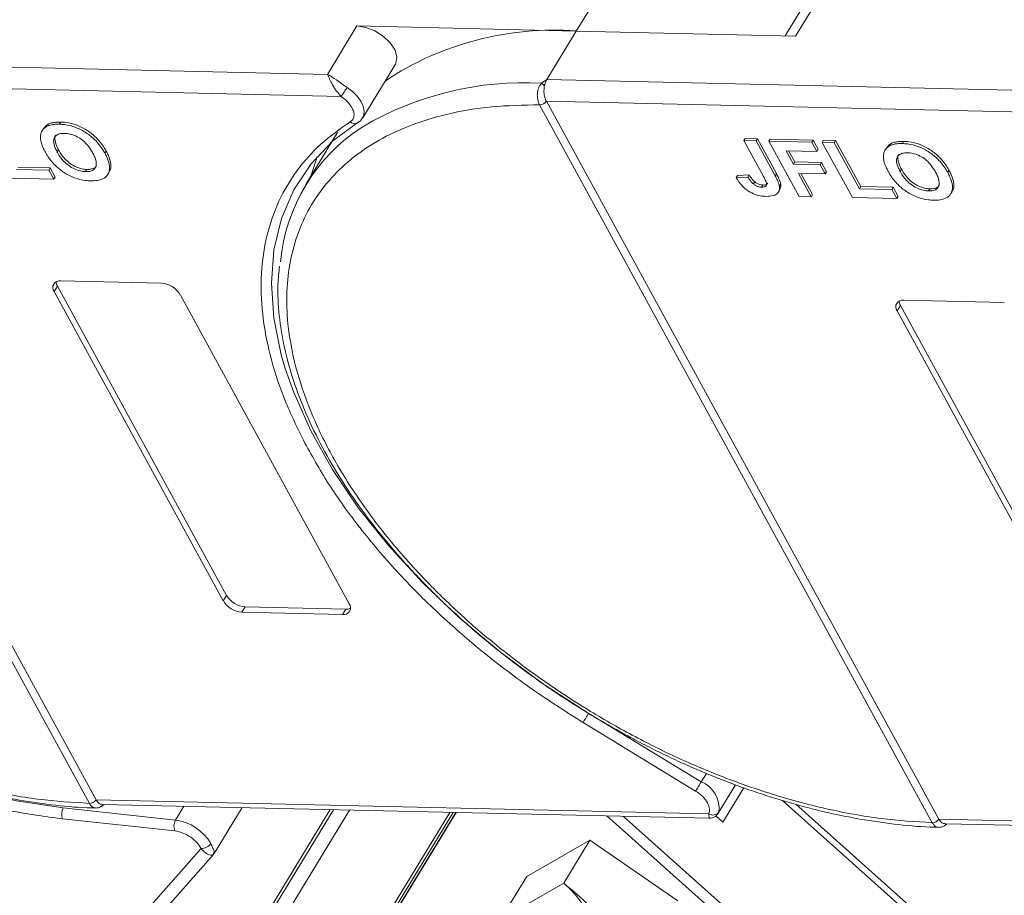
# Model space of a CAD drawing. Header units: millimetres. Extents: x 506 to 1981, y 649 to 1682.
# Tile 51 of 86: x 1337 to 1394, y 1526 to 1576. Entities that reach past the tile are written whole.
import ezdxf

# ---------------------------------------------------------------- set-up
doc = ezdxf.new("R2010")
doc.units = ezdxf.units.MM

msp = doc.modelspace()

# ---------------------------------------------------------------- linework, layer by layer
at = {"color": 7, "linetype": 'Continuous', "lineweight": 15}
for p, q in [((1371.109, 1578.391), (1369.241, 1575.322)), ((1381.76, 1575.035), (1383.628, 1578.104)), ((1382.814, 1577.758), (1381.165, 1575.049)), ((1356.722, 1575.61), (1355.042, 1572.847)), ((1369.241, 1575.322), (1356.722, 1575.61)), ((1367.561, 1572.56), (1369.241, 1575.322)), ((1369.241, 1575.322), (1381.76, 1575.035)), ((1355.042, 1572.847), (1319.434, 1573.665)), ((1357.048, 1570.365), (1358.916, 1573.434)), ((1319.405, 1572.42), (1355.816, 1571.585)), ((1319.406, 1572.419), (1341.822, 1531.447)), ((1367.262, 1572.349), (1367.561, 1572.56)), ((1403.168, 1571.743), (1367.561, 1572.56)), ((1341.44, 1531.238), (1319.024, 1572.21)), ((1367.532, 1571.316), (1403.943, 1570.481)), ((1367.533, 1571.315), (1389.949, 1530.342)), ((1367.151, 1571.106), (1367.15, 1571.108)), ((1389.567, 1530.133), (1367.151, 1571.106)), ((1356.844, 1570.161), (1356.806, 1570.111)), ((1357.073, 1570.411), (1357.048, 1570.365)), ((1338.822, 1569.754), (1338.748, 1569.632)), ((1339.118, 1570.018), (1339.043, 1569.896)), ((1339.807, 1570.125), (1339.733, 1570.002)), ((1356.716, 1570.048), (1356.694, 1570.04)), ((1355.611, 1569.529), (1353.799, 1566.552)), ((1378.89, 1569.188), (1378.815, 1569.065)), ((1379.932, 1567.025), (1378.815, 1569.065)), ((1378.815, 1569.065), (1379.506, 1569.049)), ((1378.89, 1569.188), (1379.581, 1569.172)), ((1379.581, 1569.172), (1379.506, 1569.049)), ((1379.506, 1569.049), (1380.593, 1567.062)), ((1379.581, 1569.172), (1380.668, 1567.185)), ((1380.318, 1569.155), (1380.243, 1569.032)), ((1381.967, 1565.881), (1380.243, 1569.032)), ((1380.243, 1569.032), (1382.683, 1568.977)), ((1380.318, 1569.155), (1382.758, 1569.099)), ((1382.758, 1569.099), (1382.683, 1568.977)), ((1382.758, 1569.099), (1383.045, 1568.574)), ((1383.357, 1569.086), (1383.282, 1568.963)), ((1383.357, 1569.086), (1384.047, 1569.07)), ((1384.047, 1569.07), (1383.973, 1568.947)), ((1384.047, 1569.07), (1385.484, 1566.443)), ((1387.934, 1569.02), (1387.859, 1568.898)), ((1339.608, 1568.411), (1339.683, 1568.533)), ((1342.403, 1568.465), (1342.328, 1568.342)), ((1382.971, 1568.451), (1381.221, 1568.491)), ((1381.221, 1568.491), (1381.641, 1567.724)), ((1381.365, 1568.488), (1381.716, 1567.846)), ((1382.683, 1568.977), (1382.971, 1568.451)), ((1383.045, 1568.574), (1382.971, 1568.451)), ((1385.006, 1565.811), (1383.282, 1568.963)), ((1383.282, 1568.963), (1383.973, 1568.947)), ((1383.973, 1568.947), (1385.41, 1566.32)), ((1386.949, 1568.65), (1386.874, 1568.527)), ((1387.245, 1568.914), (1387.17, 1568.791)), ((1337.283, 1567.425), (1339.125, 1567.382)), ((1337.358, 1567.547), (1339.199, 1567.505)), ((1339.199, 1567.505), (1339.125, 1567.382)), ((1339.125, 1567.382), (1339.412, 1566.857)), ((1339.199, 1567.505), (1339.487, 1566.98)), ((1341.297, 1567.417), (1341.222, 1567.294)), ((1381.716, 1567.846), (1381.641, 1567.724)), ((1381.641, 1567.724), (1383.161, 1567.689)), ((1381.716, 1567.846), (1383.235, 1567.811)), ((1383.235, 1567.811), (1383.161, 1567.689)), ((1383.161, 1567.689), (1383.448, 1567.163)), ((1383.235, 1567.811), (1383.523, 1567.286)), ((1387.735, 1567.306), (1387.809, 1567.429)), ((1390.529, 1567.36), (1390.455, 1567.238)), ((1339.412, 1566.857), (1336.88, 1566.915)), ((1339.412, 1566.857), (1339.487, 1566.98)), ((1342.5, 1567.145), (1342.575, 1567.267)), ((1378.45, 1567.083), (1378.376, 1566.961)), ((1379.044, 1566.985), (1378.376, 1566.961)), ((1378.45, 1567.083), (1379.119, 1567.108)), ((1379.119, 1567.108), (1379.044, 1566.985)), ((1380.668, 1567.185), (1380.593, 1567.062)), ((1383.448, 1567.163), (1381.928, 1567.198)), ((1381.928, 1567.198), (1382.658, 1565.865)), ((1382.072, 1567.195), (1382.733, 1565.988)), ((1383.523, 1567.286), (1383.448, 1567.163)), ((1379.427, 1566.714), (1379.352, 1566.591)), ((1379.892, 1566.532), (1379.817, 1566.409)), ((1380.794, 1566.144), (1380.869, 1566.267)), ((1380.917, 1566.588), (1380.843, 1566.465)), ((1385.484, 1566.443), (1385.41, 1566.32)), ((1385.41, 1566.32), (1387.251, 1566.278)), ((1385.484, 1566.443), (1387.326, 1566.401)), ((1387.326, 1566.401), (1387.251, 1566.278)), ((1387.251, 1566.278), (1387.539, 1565.753)), ((1387.326, 1566.401), (1387.613, 1565.876)), ((1389.424, 1566.313), (1389.349, 1566.19)), ((1382.658, 1565.865), (1381.967, 1565.881)), ((1382.658, 1565.865), (1382.733, 1565.988)), ((1387.539, 1565.753), (1385.006, 1565.811)), ((1387.539, 1565.753), (1387.613, 1565.876)), ((1390.627, 1566.04), (1390.701, 1566.163)), ((1339.62, 1560.752), (1339.434, 1560.445)), ((1339.62, 1560.752), (1349.277, 1543.101)), ((1339.807, 1561.059), (1345.554, 1560.927)), ((1349.09, 1542.794), (1339.434, 1560.445)), ((1346.617, 1560.28), (1356.273, 1542.63)), ((1387.747, 1559.648), (1387.56, 1559.341)), ((1387.747, 1559.648), (1397.404, 1541.997)), ((1387.934, 1559.955), (1393.68, 1559.823)), ((1397.217, 1541.69), (1387.56, 1559.341)), ((1349.277, 1543.101), (1349.09, 1542.794)), ((1350.34, 1542.454), (1350.153, 1542.148)), ((1355.9, 1542.016), (1350.153, 1542.148)), ((1350.34, 1542.454), (1356.087, 1542.323)), ((1356.087, 1542.323), (1355.9, 1542.016)), ((1376.057, 1531.943), (1369.631, 1535.852)), ((1376.376, 1532.467), (1369.95, 1536.376)), ((1376.671, 1532.952), (1376.376, 1532.467)), ((1377.35, 1530.682), (1378.336, 1532.302)), ((1377.615, 1530.166), (1378.808, 1532.125)), ((1376.809, 1530.643), (1341.823, 1531.446)), ((1381.008, 1531.399), (1405.816, 1509.251)), ((1346.365, 1530.284), (1339.954, 1530.978)), ((1341.441, 1531.236), (1341.44, 1531.238)), ((1342.176, 1531.18), (1376.821, 1530.385)), ((1346.844, 1531.072), (1346.365, 1530.284)), ((1348.562, 1528.375), (1350.158, 1530.996)), ((1350.258, 1522.449), (1355.386, 1530.876)), ((1355.181, 1530.881), (1350.477, 1523.151)), ((1350.859, 1521.924), (1356.294, 1530.856)), ((1406.004, 1509.56), (1381.781, 1531.185)), ((1346.312, 1529.664), (1339.902, 1530.358)), ((1362.018, 1530.724), (1345.355, 1503.341)), ((1345.422, 1503.126), (1362.213, 1530.72)), ((1347.973, 1507.032), (1362.384, 1530.716)), ((1362.365, 1530.716), (1348.021, 1507.142)), ((1370.991, 1530.518), (1393.239, 1510.656)), ((1393.666, 1511.1), (1371.94, 1530.497)), ((1377.213, 1530.525), (1377.615, 1530.166)), ((1424.935, 1529.538), (1389.949, 1530.341)), ((1389.567, 1530.132), (1389.567, 1530.133)), ((1390.303, 1530.075), (1424.948, 1529.28)), ((1366.424, 1527.072), (1370.025, 1529.13)), ((1370.025, 1529.13), (1368.531, 1526.675)), ((1370.025, 1529.13), (1375.044, 1525.674)), ((1347.817, 1528.657), (1331.26, 1509.916)), ((1332.274, 1509.925), (1348.512, 1528.305)), ((1348.538, 1528.388), (1348.531, 1528.341)), ((1365.304, 1525.23), (1366.424, 1527.072)), ((1368.531, 1526.675), (1365.411, 1524.891))]:
    msp.add_line(p, q, dxfattribs=at)
at = {"color": 7, "linetype": 'Continuous', "lineweight": 15, "flags": 128}
for points in [[(1356.722, 1575.61), (1357.224, 1575.531), (1357.747, 1575.325), (1358.233, 1575.015), (1358.631, 1574.632), (1358.898, 1574.219), (1359.004, 1573.82), (1358.94, 1573.478), (1358.916, 1573.434)], [(1356.156, 1572.096), (1356.468, 1571.861), (1356.734, 1571.598), (1356.94, 1571.318), (1357.076, 1571.037), (1357.136, 1570.767), (1357.116, 1570.524), (1357.073, 1570.411)], [(1352.628, 1556.052), (1352.402, 1556.833), (1351.977, 1558.925), (1351.836, 1560.934), (1351.981, 1562.84), (1352.412, 1564.622), (1353.122, 1566.261), (1354.105, 1567.741), (1355.35, 1569.045), (1356.844, 1570.161)], [(1354.44, 1568.139), (1354.098, 1567.089), (1354.076, 1567.007)], [(1339.954, 1530.978), (1337.289, 1531.374), (1334.554, 1531.99), (1331.781, 1532.82), (1328.997, 1533.855), (1326.231, 1535.084), (1323.515, 1536.495), (1320.875, 1538.072), (1318.34, 1539.798), (1315.937, 1541.656), (1313.69, 1543.626), (1311.625, 1545.687), (1309.762, 1547.817), (1308.121, 1549.993), (1306.72, 1552.194), (1305.573, 1554.395), (1304.693, 1556.573), (1304.088, 1558.705), (1303.766, 1560.769)], [(1369.95, 1536.376), (1367.373, 1538.051), (1364.919, 1539.863), (1362.613, 1541.795), (1360.479, 1543.825), (1358.54, 1545.932), (1356.817, 1548.095), (1355.327, 1550.289), (1354.086, 1552.493), (1353.108, 1554.682), (1352.628, 1556.052)], [(1369.631, 1535.852), (1369.66, 1535.901), (1369.696, 1535.959), (1369.736, 1536.025), (1369.779, 1536.096), (1369.824, 1536.169), (1369.868, 1536.242), (1369.911, 1536.312), (1369.95, 1536.376)], [(1376.057, 1531.943), (1376.086, 1531.991), (1376.122, 1532.049), (1376.162, 1532.115), (1376.205, 1532.186), (1376.25, 1532.26), (1376.294, 1532.333), (1376.337, 1532.403), (1376.376, 1532.467)]]:
    msp.add_lwpolyline(points, dxfattribs=at)
at = {"color": 7, "linetype": 'Continuous', "lineweight": 15}
for centre, radius, start, end in [((1367.938, 1558.017), 17.355, 85.6938, 123.6283), ((1366.285, 1554.158), 18.217, 86.9243, 120.4678), ((1349.607, 1576.079), 7.665, 324.103, 328.6891), ((1366.77, 1571.67), 0.839, 38.6077, 54.0154), ((1367.139, 1571.582), 0.475, 271.2703, 325.9023), ((1367.14, 1571.579), 0.473, 271.2927, 326.073), ((1356.595, 1570.402), 0.375, 225.6238, 285.3649), ((1362.627, 1561.18), 10.318, 122.7328, 174.6662), ((1339.737, 1560.681), 0.384, 79.4796, 217.8969), ((1340.102, 1561.039), 0.561, 182.9748, 210.7874), ((1345.461, 1559.578), 1.352, 31.2883, 86.0774), ((1387.864, 1559.577), 0.384, 79.4796, 217.8969), ((1388.229, 1559.935), 0.561, 182.9748, 210.7874), ((1350.246, 1543.497), 1.352, 211.2883, 266.0774), ((1350.433, 1543.804), 1.352, 211.2883, 266.0774), ((1355.97, 1542.394), 0.384, 259.4796, 37.8969), ((1356.12, 1542.882), 0.561, 266.5814, 294.3872), ((1375.78, 1530.966), 1.615, 351.7287, 68.3615), ((1341.429, 1531.711), 0.473, 271.2925, 326.0732), ((1341.43, 1531.708), 0.472, 271.3125, 326.2437), ((1340.604, 1530.611), 0.746, 150.5684, 199.8118), ((1347.014, 1529.917), 0.746, 150.5684, 199.8118), ((1346.016, 1527.594), 2.712, 29.7683, 82.6197), ((1377.045, 1530.991), 0.421, 235.8252, 322.2621), ((1389.556, 1530.607), 0.473, 271.2925, 326.0732), ((1389.557, 1530.604), 0.472, 271.3125, 326.2437), ((1347.833, 1529.307), 0.65, 268.5482, 325.7249), ((1365.097, 1522.503), 5.404, 334.5028, 50.5428)]:
    msp.add_arc(centre, radius, start, end, dxfattribs=at)
for points, knots in [([(1355.042, 1572.847), (1355.203, 1572.752), (1355.452, 1572.604), (1355.845, 1572.31), (1356.059, 1572.162), (1356.156, 1572.096)], [0, 0, 0, 0, 0.498413, 0.772928, 1, 1, 1, 1]), ([(1355.816, 1571.585), (1355.727, 1571.682), (1355.538, 1571.887), (1355.319, 1572.251), (1355.146, 1572.592), (1355.077, 1572.762), (1355.042, 1572.847)], [0, 0, 0, 0, 0.23435, 0.498195, 0.748869, 1, 1, 1, 1]), ([(1341.44, 1531.238), (1340.476, 1531.297), (1338.519, 1531.418), (1335.373, 1531.997), (1332.34, 1532.817), (1329.497, 1533.82), (1326.888, 1534.924), (1324.297, 1536.209), (1320.911, 1538.149), (1317.713, 1540.379), (1314.82, 1542.811), (1312.643, 1544.886), (1310.539, 1547.21), (1308.627, 1549.742), (1307.081, 1552.255), (1305.882, 1554.76), (1305.036, 1557.268), (1304.618, 1559.554), (1304.553, 1561.579), (1304.756, 1563.344), (1305.224, 1565.003), (1306.206, 1567.042), (1307.699, 1568.766), (1309.638, 1570.117), (1311.443, 1571.014), (1313.644, 1571.713), (1316.229, 1572.161), (1318.102, 1572.194), (1319.024, 1572.21)], [0, 0, 0, 0, 0.038862, 0.078912, 0.1200677, 0.1522272, 0.1843815, 0.2172151, 0.2500433, 0.3156185, 0.347778, 0.3799323, 0.4210926, 0.4611415, 0.5, 0.5388632, 0.578912, 0.6200677, 0.6522272, 0.6843815, 0.7172151, 0.7500433, 0.8156185, 0.847778, 0.8799323, 0.9210926, 0.9611404, 1, 1, 1, 1]), ([(1367.15, 1571.108), (1367.121, 1571.169), (1367.069, 1571.281), (1367.023, 1571.499), (1367.012, 1571.711), (1367.038, 1571.917), (1367.088, 1572.087), (1367.161, 1572.235), (1367.23, 1572.313), (1367.262, 1572.349)], [0, 0, 0, 0, 0.172016, 0.312756, 0.499599, 0.630391, 0.758026, 0.889228, 1, 1, 1, 1]), ([(1367.425, 1572.193), (1367.412, 1572.096), (1367.385, 1571.901), (1367.419, 1571.605), (1367.48, 1571.416), (1367.525, 1571.33), (1367.532, 1571.316)], [0, 0, 0, 0, 0.313335, 0.626691, 0.940048, 1, 1, 1, 1]), ([(1367.532, 1571.316), (1367.532, 1571.316), (1367.532, 1571.316), (1367.533, 1571.315), (1367.533, 1571.315), (1367.533, 1571.315)], [0, 0, 0, 0, 0.384699, 0.69235, 1, 1, 1, 1]), ([(1389.567, 1530.133), (1388.603, 1530.193), (1386.646, 1530.314), (1383.5, 1530.893), (1380.467, 1531.713), (1377.623, 1532.715), (1375.015, 1533.82), (1372.424, 1535.105), (1369.037, 1537.045), (1365.84, 1539.275), (1362.947, 1541.707), (1360.77, 1543.781), (1358.666, 1546.105), (1356.754, 1548.638), (1355.208, 1551.151), (1354.008, 1553.656), (1353.163, 1556.164), (1352.745, 1558.449), (1352.679, 1560.475), (1352.883, 1562.24), (1353.351, 1563.899), (1354.333, 1565.937), (1355.825, 1567.662), (1357.765, 1569.013), (1359.57, 1569.909), (1361.771, 1570.609), (1364.356, 1571.056), (1366.228, 1571.089), (1367.151, 1571.106)], [0, 0, 0, 0, 0.038862, 0.078912, 0.1200677, 0.1522272, 0.1843815, 0.2172151, 0.2500433, 0.3156185, 0.347778, 0.3799323, 0.4210926, 0.4611415, 0.5, 0.5388632, 0.578912, 0.6200677, 0.6522272, 0.6843815, 0.7172151, 0.7500433, 0.8156185, 0.847778, 0.8799323, 0.9210926, 0.9611404, 1, 1, 1, 1]), ([(1356.332, 1570.134), (1356.386, 1570.177), (1356.496, 1570.266), (1356.562, 1570.466), (1356.551, 1570.698), (1356.474, 1570.866), (1356.436, 1570.948)], [0, 0, 0, 0, 0.2455128, 0.5, 0.7544872, 1, 1, 1, 1]), ([(1353.659, 1551.96), (1353.262, 1552.785), (1352.47, 1554.435), (1351.708, 1556.86), (1351.274, 1559.225), (1351.207, 1561.502), (1351.518, 1563.655), (1352.203, 1565.633), (1353.249, 1567.384), (1354.599, 1568.917), (1355.754, 1569.728), (1356.332, 1570.134)], [0, 0, 0, 0, 0.109778, 0.219542, 0.32932, 0.441716, 0.554889, 0.668062, 0.780458, 0.890226, 1, 1, 1, 1]), ([(1356.693, 1570.04), (1356.774, 1570.09), (1356.936, 1570.19), (1357.033, 1570.348), (1357.081, 1570.428)], [0, 0, 0, 0, 0.4957618, 1, 1, 1, 1]), ([(1338.651, 1569.203), (1338.652, 1569.278), (1338.656, 1569.427), (1338.749, 1569.668), (1338.892, 1569.823), (1339.027, 1569.888), (1339.043, 1569.896)], [0, 0, 0, 0, 0.250896, 0.502166, 0.940512, 1, 1, 1, 1]), ([(1338.826, 1569.751), (1338.894, 1569.843), (1338.972, 1569.949), (1339.102, 1570.011), (1339.118, 1570.018)], [0, 0, 0, 0, 0.874905, 1, 1, 1, 1]), ([(1339.043, 1569.896), (1339.079, 1569.91), (1339.151, 1569.94), (1339.267, 1569.967), (1339.381, 1569.987), (1339.494, 1569.998), (1339.611, 1570.003), (1339.692, 1570.002), (1339.733, 1570.002)], [0, 0, 0, 0, 0.185429, 0.37219, 0.527708, 0.683877, 0.841678, 1, 1, 1, 1]), ([(1339.118, 1570.018), (1339.154, 1570.033), (1339.226, 1570.062), (1339.342, 1570.09), (1339.456, 1570.109), (1339.568, 1570.12), (1339.685, 1570.126), (1339.767, 1570.125), (1339.807, 1570.125)], [0, 0, 0, 0, 0.185429, 0.37219, 0.527708, 0.683877, 0.841678, 1, 1, 1, 1]), ([(1339.733, 1570.002), (1339.83, 1569.997), (1340.125, 1569.982), (1340.662, 1569.848), (1341.274, 1569.531), (1341.825, 1569.078), (1342.144, 1568.666), (1342.292, 1568.405), (1342.328, 1568.342)], [0, 0, 0, 0, 0.101398, 0.306996, 0.506144, 0.685262, 0.924557, 1, 1, 1, 1]), ([(1339.807, 1570.125), (1339.905, 1570.12), (1340.2, 1570.104), (1340.737, 1569.971), (1341.349, 1569.654), (1341.9, 1569.201), (1342.219, 1568.788), (1342.367, 1568.527), (1342.403, 1568.465)], [0, 0, 0, 0, 0.101398, 0.306996, 0.506144, 0.685262, 0.924557, 1, 1, 1, 1]), ([(1338.929, 1568.406), (1338.906, 1568.448), (1338.861, 1568.532), (1338.8, 1568.662), (1338.744, 1568.796), (1338.698, 1568.934), (1338.663, 1569.071), (1338.655, 1569.159), (1338.651, 1569.203)], [0, 0, 0, 0, 0.15395, 0.308181, 0.478699, 0.649961, 0.824203, 1, 1, 1, 1]), ([(1339.608, 1568.411), (1339.565, 1568.495), (1339.456, 1568.707), (1339.376, 1569.006), (1339.437, 1569.263), (1339.607, 1569.418), (1339.826, 1569.475), (1339.977, 1569.476), (1340.029, 1569.476)], [0, 0, 0, 0, 0.158617, 0.400864, 0.573059, 0.745486, 0.912985, 1, 1, 1, 1]), ([(1339.683, 1568.533), (1339.639, 1568.618), (1339.528, 1568.831), (1339.462, 1569.121), (1339.476, 1569.325), (1339.534, 1569.377), (1339.535, 1569.378)], [0, 0, 0, 0, 0.274858, 0.694634, 0.993023, 1, 1, 1, 1]), ([(1340.029, 1569.476), (1340.128, 1569.469), (1340.328, 1569.454), (1340.662, 1569.341), (1340.985, 1569.155), (1341.315, 1568.86), (1341.508, 1568.588), (1341.609, 1568.408), (1341.629, 1568.373)], [0, 0, 0, 0, 0.160292, 0.321922, 0.490761, 0.657569, 0.933883, 1, 1, 1, 1]), ([(1387.245, 1568.914), (1387.281, 1568.929), (1387.353, 1568.958), (1387.468, 1568.985), (1387.582, 1569.005), (1387.695, 1569.016), (1387.812, 1569.022), (1387.893, 1569.021), (1387.934, 1569.02)], [0, 0, 0, 0, 0.1854289, 0.3721896, 0.5277082, 0.6838775, 0.8416784, 1, 1, 1, 1]), ([(1387.934, 1569.02), (1388.031, 1569.015), (1388.326, 1569), (1388.863, 1568.867), (1389.476, 1568.549), (1390.027, 1568.097), (1390.345, 1567.684), (1390.494, 1567.423), (1390.529, 1567.36)], [0, 0, 0, 0, 0.101398, 0.306996, 0.506144, 0.685262, 0.924557, 1, 1, 1, 1]), ([(1341.297, 1567.417), (1341.197, 1567.425), (1340.997, 1567.441), (1340.661, 1567.562), (1340.325, 1567.757), (1339.976, 1568.072), (1339.788, 1568.345), (1339.693, 1568.516), (1339.683, 1568.533)], [0, 0, 0, 0, 0.1597099, 0.3204292, 0.4910735, 0.6770503, 0.9662903, 1, 1, 1, 1]), ([(1342.403, 1568.465), (1342.447, 1568.38), (1342.579, 1568.126), (1342.685, 1567.734), (1342.682, 1567.405), (1342.578, 1567.296), (1342.56, 1567.277)], [0, 0, 0, 0, 0.192169, 0.579672, 0.929764, 1, 1, 1, 1]), ([(1386.777, 1568.099), (1386.779, 1568.173), (1386.782, 1568.323), (1386.875, 1568.564), (1387.018, 1568.718), (1387.154, 1568.783), (1387.17, 1568.791)], [0, 0, 0, 0, 0.250896, 0.502166, 0.940512, 1, 1, 1, 1]), ([(1386.953, 1568.647), (1387.021, 1568.739), (1387.098, 1568.844), (1387.229, 1568.906), (1387.245, 1568.914)], [0, 0, 0, 0, 0.874905, 1, 1, 1, 1]), ([(1387.17, 1568.791), (1387.206, 1568.806), (1387.278, 1568.835), (1387.394, 1568.863), (1387.508, 1568.882), (1387.62, 1568.893), (1387.737, 1568.899), (1387.819, 1568.898), (1387.859, 1568.898)], [0, 0, 0, 0, 0.185429, 0.37219, 0.527708, 0.683877, 0.841678, 1, 1, 1, 1]), ([(1387.859, 1568.898), (1387.957, 1568.893), (1388.252, 1568.877), (1388.789, 1568.744), (1389.401, 1568.427), (1389.952, 1567.974), (1390.27, 1567.561), (1390.419, 1567.3), (1390.455, 1567.238)], [0, 0, 0, 0, 0.101398, 0.306996, 0.506144, 0.685262, 0.924557, 1, 1, 1, 1]), ([(1341.511, 1566.769), (1341.414, 1566.774), (1341.119, 1566.789), (1340.579, 1566.92), (1339.964, 1567.239), (1339.414, 1567.693), (1339.104, 1568.097), (1338.96, 1568.35), (1338.929, 1568.406)], [0, 0, 0, 0, 0.102171, 0.30922, 0.51365, 0.692275, 0.932413, 1, 1, 1, 1]), ([(1341.222, 1567.294), (1341.123, 1567.302), (1340.922, 1567.318), (1340.586, 1567.439), (1340.25, 1567.634), (1339.901, 1567.949), (1339.714, 1568.222), (1339.618, 1568.393), (1339.608, 1568.411)], [0, 0, 0, 0, 0.15971, 0.320429, 0.491074, 0.67705, 0.96629, 1, 1, 1, 1]), ([(1341.629, 1568.373), (1341.672, 1568.289), (1341.793, 1568.052), (1341.873, 1567.725), (1341.769, 1567.467), (1341.577, 1567.328), (1341.369, 1567.294), (1341.246, 1567.294), (1341.222, 1567.294)], [0, 0, 0, 0, 0.1585903, 0.4472388, 0.6203806, 0.7935748, 0.9612953, 1, 1, 1, 1]), ([(1342.328, 1568.342), (1342.372, 1568.258), (1342.503, 1568.005), (1342.622, 1567.603), (1342.569, 1567.193), (1342.317, 1566.908), (1341.936, 1566.776), (1341.64, 1566.771), (1341.511, 1566.769)], [0, 0, 0, 0, 0.101888, 0.307343, 0.492963, 0.678647, 0.860791, 1, 1, 1, 1]), ([(1387.055, 1567.301), (1387.033, 1567.343), (1386.987, 1567.427), (1386.927, 1567.558), (1386.871, 1567.692), (1386.824, 1567.83), (1386.79, 1567.967), (1386.782, 1568.055), (1386.777, 1568.099)], [0, 0, 0, 0, 0.15395, 0.308181, 0.478699, 0.649961, 0.824203, 1, 1, 1, 1]), ([(1387.735, 1567.306), (1387.691, 1567.39), (1387.582, 1567.603), (1387.502, 1567.902), (1387.564, 1568.159), (1387.733, 1568.314), (1387.952, 1568.37), (1388.104, 1568.372), (1388.155, 1568.372)], [0, 0, 0, 0, 0.1586166, 0.4008637, 0.5730594, 0.7454856, 0.9129852, 1, 1, 1, 1]), ([(1387.809, 1567.429), (1387.766, 1567.513), (1387.655, 1567.727), (1387.589, 1568.017), (1387.603, 1568.22), (1387.66, 1568.272), (1387.662, 1568.273)], [0, 0, 0, 0, 0.274858, 0.694634, 0.993023, 1, 1, 1, 1]), ([(1388.155, 1568.372), (1388.255, 1568.365), (1388.455, 1568.35), (1388.789, 1568.237), (1389.111, 1568.05), (1389.441, 1567.755), (1389.634, 1567.484), (1389.736, 1567.303), (1389.756, 1567.269)], [0, 0, 0, 0, 0.160292, 0.321922, 0.490761, 0.657569, 0.933883, 1, 1, 1, 1]), ([(1341.842, 1567.643), (1341.837, 1567.629), (1341.807, 1567.544), (1341.646, 1567.454), (1341.444, 1567.417), (1341.32, 1567.417), (1341.297, 1567.417)], [0, 0, 0, 0, 0.084934, 0.502415, 0.906703, 1, 1, 1, 1]), ([(1389.424, 1566.313), (1389.324, 1566.321), (1389.123, 1566.337), (1388.787, 1566.458), (1388.452, 1566.652), (1388.103, 1566.967), (1387.915, 1567.24), (1387.819, 1567.411), (1387.809, 1567.429)], [0, 0, 0, 0, 0.15971, 0.320429, 0.491074, 0.67705, 0.96629, 1, 1, 1, 1]), ([(1390.529, 1567.36), (1390.573, 1567.276), (1390.706, 1567.022), (1390.811, 1566.629), (1390.809, 1566.3), (1390.704, 1566.191), (1390.687, 1566.173)], [0, 0, 0, 0, 0.192169, 0.579672, 0.929764, 1, 1, 1, 1]), ([(1380.06, 1565.884), (1379.962, 1565.89), (1379.739, 1565.903), (1379.359, 1566.012), (1378.989, 1566.224), (1378.631, 1566.548), (1378.476, 1566.798), (1378.376, 1566.961)], [0, 0, 0, 0, 0.155292, 0.353145, 0.543243, 0.704067, 1, 1, 1, 1]), ([(1379.352, 1566.591), (1379.326, 1566.615), (1379.273, 1566.663), (1379.213, 1566.735), (1379.163, 1566.801), (1379.121, 1566.862), (1379.081, 1566.924), (1379.057, 1566.965), (1379.044, 1566.985)], [0, 0, 0, 0, 0.1938055, 0.3931273, 0.5440688, 0.6954121, 0.8476129, 1, 1, 1, 1]), ([(1379.119, 1567.108), (1379.132, 1567.087), (1379.157, 1567.045), (1379.199, 1566.98), (1379.245, 1566.914), (1379.297, 1566.846), (1379.355, 1566.778), (1379.403, 1566.735), (1379.427, 1566.714)], [0, 0, 0, 0, 0.155996, 0.312125, 0.480895, 0.650212, 0.823248, 1, 1, 1, 1]), ([(1379.932, 1567.025), (1379.976, 1566.941), (1380.052, 1566.796), (1380.113, 1566.621), (1380.109, 1566.509), (1380.058, 1566.45), (1379.961, 1566.412), (1379.872, 1566.41), (1379.817, 1566.409)], [0, 0, 0, 0, 0.292027, 0.504854, 0.613905, 0.723685, 0.829816, 1, 1, 1, 1]), ([(1380.593, 1567.062), (1380.616, 1567.02), (1380.661, 1566.936), (1380.716, 1566.823), (1380.761, 1566.723), (1380.794, 1566.637), (1380.825, 1566.55), (1380.837, 1566.493), (1380.843, 1566.465)], [0, 0, 0, 0, 0.2082698, 0.416707, 0.5614806, 0.7065734, 0.8528245, 1, 1, 1, 1]), ([(1380.668, 1567.185), (1380.69, 1567.143), (1380.735, 1567.059), (1380.791, 1566.946), (1380.836, 1566.846), (1380.869, 1566.759), (1380.9, 1566.672), (1380.912, 1566.616), (1380.917, 1566.588)], [0, 0, 0, 0, 0.2082698, 0.416707, 0.5614806, 0.7065734, 0.8528245, 1, 1, 1, 1]), ([(1389.638, 1565.665), (1389.541, 1565.67), (1389.246, 1565.685), (1388.706, 1565.816), (1388.091, 1566.134), (1387.541, 1566.589), (1387.231, 1566.992), (1387.087, 1567.246), (1387.055, 1567.301)], [0, 0, 0, 0, 0.102171, 0.30922, 0.51365, 0.692275, 0.932413, 1, 1, 1, 1]), ([(1389.349, 1566.19), (1389.249, 1566.198), (1389.049, 1566.214), (1388.713, 1566.335), (1388.377, 1566.53), (1388.028, 1566.844), (1387.84, 1567.118), (1387.745, 1567.288), (1387.735, 1567.306)], [0, 0, 0, 0, 0.15971, 0.320429, 0.491074, 0.67705, 0.96629, 1, 1, 1, 1]), ([(1389.756, 1567.269), (1389.799, 1567.185), (1389.92, 1566.948), (1389.999, 1566.621), (1389.895, 1566.362), (1389.704, 1566.223), (1389.495, 1566.19), (1389.372, 1566.19), (1389.349, 1566.19)], [0, 0, 0, 0, 0.15859, 0.447239, 0.620381, 0.793575, 0.961295, 1, 1, 1, 1]), ([(1390.455, 1567.238), (1390.498, 1567.154), (1390.629, 1566.9), (1390.748, 1566.499), (1390.695, 1566.088), (1390.444, 1565.804), (1390.062, 1565.672), (1389.766, 1565.667), (1389.638, 1565.665)], [0, 0, 0, 0, 0.101888, 0.307343, 0.492963, 0.678647, 0.860791, 1, 1, 1, 1]), ([(1379.817, 1566.409), (1379.787, 1566.41), (1379.725, 1566.414), (1379.635, 1566.436), (1379.552, 1566.466), (1379.481, 1566.501), (1379.414, 1566.543), (1379.373, 1566.575), (1379.352, 1566.591)], [0, 0, 0, 0, 0.202387, 0.410907, 0.557829, 0.709472, 0.853224, 1, 1, 1, 1]), ([(1379.427, 1566.714), (1379.475, 1566.678), (1379.565, 1566.612), (1379.718, 1566.552), (1379.824, 1566.534), (1379.88, 1566.532), (1379.892, 1566.532)], [0, 0, 0, 0, 0.330398, 0.624767, 0.917361, 1, 1, 1, 1]), ([(1379.892, 1566.532), (1379.952, 1566.533), (1380.049, 1566.536), (1380.143, 1566.578), (1380.162, 1566.619), (1380.17, 1566.637)], [0, 0, 0, 0, 0.495374, 0.790754, 1, 1, 1, 1]), ([(1380.843, 1566.465), (1380.847, 1566.388), (1380.855, 1566.232), (1380.741, 1566.047), (1380.493, 1565.897), (1380.223, 1565.889), (1380.06, 1565.884)], [0, 0, 0, 0, 0.20646, 0.413515, 0.645211, 1, 1, 1, 1]), ([(1380.917, 1566.588), (1380.925, 1566.508), (1380.937, 1566.388), (1380.877, 1566.303), (1380.857, 1566.274)], [0, 0, 0, 0, 0.6631606, 1, 1, 1, 1]), ([(1389.969, 1566.539), (1389.964, 1566.525), (1389.934, 1566.439), (1389.773, 1566.349), (1389.57, 1566.313), (1389.447, 1566.313), (1389.424, 1566.313)], [0, 0, 0, 0, 0.084934, 0.502415, 0.906703, 1, 1, 1, 1]), ([(1352.3, 1561.891), (1352.263, 1561.554), (1352.163, 1560.65), (1352.254, 1559.097), (1352.545, 1557.259), (1353.063, 1555.376), (1353.79, 1553.469), (1354.72, 1551.552), (1355.841, 1549.641), (1357.14, 1547.754), (1358.602, 1545.909), (1360.202, 1544.127), (1361.902, 1542.439), (1363.643, 1540.887), (1365.245, 1539.592), (1366.728, 1538.487), (1368.229, 1537.44), (1369.332, 1536.75), (1369.942, 1536.369)], [0, 0, 0, 0, 0.04157, 0.111425, 0.181343, 0.251234, 0.321027, 0.390661, 0.460062, 0.529153, 0.597797, 0.665722, 0.732344, 0.796145, 0.855223, 0.897404, 0.943271, 1, 1, 1, 1]), ([(1339.902, 1530.358), (1338.906, 1530.492), (1336.915, 1530.759), (1333.788, 1531.517), (1330.596, 1532.535), (1327.369, 1533.836), (1324.187, 1535.385), (1321.124, 1537.144), (1318.219, 1539.081), (1315.499, 1541.17), (1312.974, 1543.399), (1310.66, 1545.758), (1308.596, 1548.223), (1306.788, 1550.767), (1305.862, 1552.473), (1305.399, 1553.326)], [0, 0, 0, 0, 0.07578, 0.151564, 0.229159, 0.30729, 0.385421, 0.463015, 0.538792, 0.614579, 0.690356, 0.766144, 0.843738, 0.921869, 1, 1, 1, 1]), ([(1369.631, 1535.852), (1368.656, 1536.471), (1366.705, 1537.709), (1363.947, 1539.806), (1361.349, 1542.057), (1358.965, 1544.457), (1356.859, 1546.942), (1355.049, 1549.457), (1354.118, 1551.133), (1353.659, 1551.96)], [0, 0, 0, 0, 0.140647, 0.281304, 0.425319, 0.570331, 0.715342, 0.859358, 1, 1, 1, 1]), ([(1321.816, 1537.473), (1322.664, 1536.976), (1323.853, 1536.278), (1325.652, 1535.354), (1327.196, 1534.617), (1329.05, 1533.826), (1331, 1533.092), (1333.033, 1532.436), (1335.109, 1531.882), (1337.202, 1531.442), (1339.277, 1531.144), (1340.813, 1530.992), (1341.629, 1530.986), (1341.787, 1530.985)], [0, 0, 0, 0, 0.130517, 0.183018, 0.269988, 0.35985, 0.455797, 0.555409, 0.657717, 0.761961, 0.867622, 0.974343, 1, 1, 1, 1]), ([(1369.942, 1536.369), (1370.79, 1535.871), (1371.979, 1535.174), (1373.779, 1534.249), (1375.323, 1533.513), (1377.177, 1532.721), (1379.126, 1531.988), (1381.16, 1531.332), (1383.236, 1530.778), (1385.328, 1530.338), (1387.404, 1530.04), (1388.94, 1529.887), (1389.755, 1529.882), (1389.913, 1529.881)], [0, 0, 0, 0, 0.130517, 0.1830179, 0.2699884, 0.3598498, 0.4557967, 0.5554091, 0.6577173, 0.7619608, 0.8676216, 0.9743435, 1, 1, 1, 1]), ([(1341.822, 1531.447), (1341.822, 1531.447), (1341.822, 1531.446), (1341.822, 1531.446), (1341.823, 1531.446), (1341.823, 1531.446)], [0, 0, 0, 0, 0.384666, 0.692333, 1, 1, 1, 1]), ([(1341.823, 1531.446), (1341.866, 1531.383), (1341.951, 1531.257), (1342.082, 1531.178), (1342.157, 1531.188), (1342.176, 1531.191)], [0, 0, 0, 0, 0.42964, 0.85928, 1, 1, 1, 1]), ([(1341.786, 1530.975), (1341.739, 1530.983), (1341.655, 1530.997), (1341.536, 1531.089), (1341.475, 1531.184), (1341.441, 1531.236)], [0, 0, 0, 0, 0.351708, 0.643429, 1, 1, 1, 1]), ([(1341.794, 1530.972), (1341.848, 1530.975), (1341.954, 1530.981), (1342.123, 1531.052), (1342.225, 1531.131), (1342.285, 1531.177)], [0, 0, 0, 0, 0.313627, 0.602894, 1, 1, 1, 1]), ([(1376.822, 1530.385), (1376.823, 1530.393), (1376.824, 1530.407), (1376.814, 1530.567), (1376.809, 1530.643)], [0, 0, 0, 0, 0.529586, 1, 1, 1, 1]), ([(1376.823, 1530.384), (1376.901, 1530.391), (1377.031, 1530.402), (1377.217, 1530.509), (1377.298, 1530.613), (1377.341, 1530.669)], [0, 0, 0, 0, 0.411574, 0.687573, 1, 1, 1, 1]), ([(1389.949, 1530.342), (1389.949, 1530.342), (1389.949, 1530.342), (1389.949, 1530.342), (1389.949, 1530.341), (1389.949, 1530.341)], [0, 0, 0, 0, 0.384666, 0.692333, 1, 1, 1, 1]), ([(1389.949, 1530.341), (1389.992, 1530.278), (1390.078, 1530.153), (1390.208, 1530.073), (1390.284, 1530.084), (1390.302, 1530.086)], [0, 0, 0, 0, 0.42964, 0.85928, 1, 1, 1, 1]), ([(1389.912, 1529.871), (1389.866, 1529.878), (1389.781, 1529.892), (1389.663, 1529.984), (1389.601, 1530.079), (1389.567, 1530.132)], [0, 0, 0, 0, 0.351708, 0.643429, 1, 1, 1, 1]), ([(1389.92, 1529.867), (1389.975, 1529.871), (1390.081, 1529.877), (1390.25, 1529.948), (1390.352, 1530.027), (1390.411, 1530.073)], [0, 0, 0, 0, 0.313627, 0.602894, 1, 1, 1, 1]), ([(1348.531, 1528.341), (1348.512, 1528.313), (1348.474, 1528.257), (1348.303, 1528.28), (1348.07, 1528.396), (1347.898, 1528.574), (1347.817, 1528.657)], [0, 0, 0, 0, 0.251519, 0.501784, 0.765632, 1, 1, 1, 1]), ([(1348.371, 1528.941), (1348.409, 1528.864), (1348.495, 1528.693), (1348.588, 1528.488), (1348.556, 1528.424), (1348.538, 1528.388)], [0, 0, 0, 0, 0.259424, 0.573072, 1, 1, 1, 1]), ([(1371.195, 1520.05), (1371.309, 1520.312), (1371.599, 1520.981), (1371.534, 1522.293), (1371.05, 1523.857), (1370.059, 1525.443), (1369.039, 1526.266), (1368.531, 1526.675)], [0, 0, 0, 0, 0.125713, 0.321276, 0.524466, 0.763484, 1, 1, 1, 1])]:
    msp.add_open_spline(points, degree=3, knots=knots, dxfattribs=at)
for points in [[(1367.561, 1572.56), (1367.532, 1572.506), (1367.473, 1572.398), (1367.441, 1572.262), (1367.425, 1572.193)], [(1356.436, 1570.948), (1356.359, 1571.065), (1356.207, 1571.298), (1355.947, 1571.489), (1355.816, 1571.585)], [(1376.738, 1531.267), (1376.655, 1531.392), (1376.489, 1531.643), (1376.201, 1531.843), (1376.057, 1531.943)], [(1376.809, 1530.643), (1376.836, 1530.735), (1376.891, 1530.919), (1376.789, 1531.151), (1376.738, 1531.267)], [(1347.226, 1529.304), (1347.076, 1529.395), (1346.776, 1529.578), (1346.467, 1529.635), (1346.312, 1529.664)], [(1347.817, 1528.657), (1347.747, 1528.774), (1347.607, 1529.007), (1347.353, 1529.205), (1347.226, 1529.304)]]:
    msp.add_open_spline(points, degree=3, dxfattribs=at)

doc.saveas('drawing.dxf')
